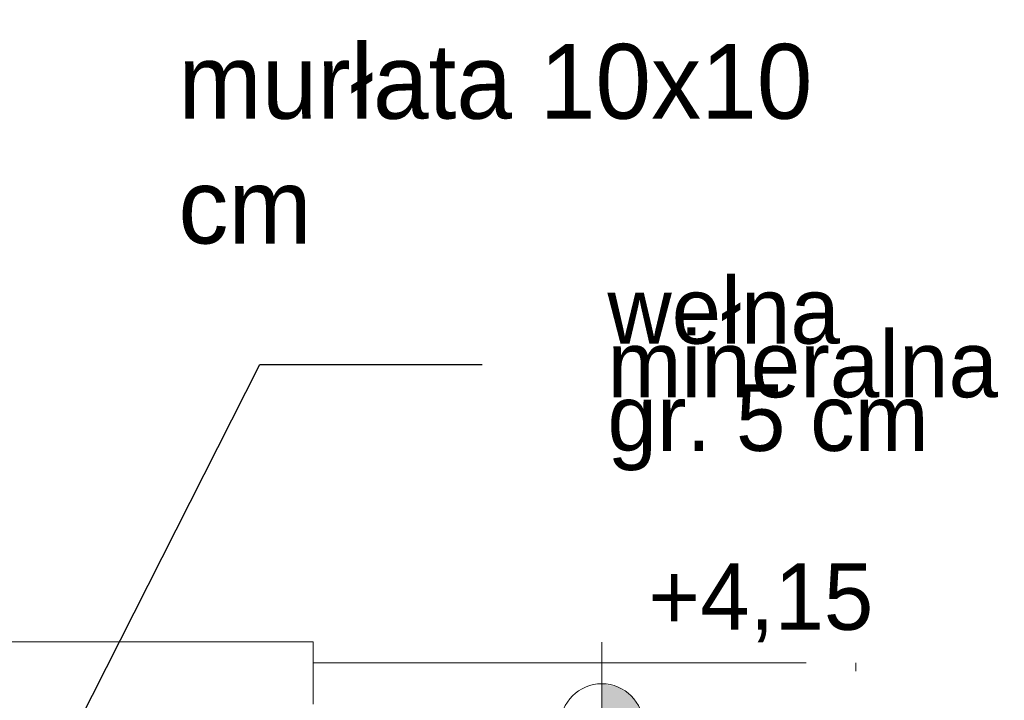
# Model space of a CAD drawing. Extents: x -613240 to -325500, y -25863 to 152403.
# Tile 219 of 254: x -415031 to -412662, y 109463 to 111100. Entities that reach past the tile are written whole.
import ezdxf

# ---------------------------------------------------------------- set-up
doc = ezdxf.new("R2010")
doc.units = 0
doc.header["$MEASUREMENT"] = 0
doc.linetypes.add('Przerywana', pattern=[320, 160, -160])
for name, color, linetype, lineweight in [('Arch opisy_Nr_Pióra__21', 7, 'Continuous', 9), ('INWENT DACH_Nr_Pióra__21', 7, 'Continuous', 9), ('INWENT OPISY_Nr_Pióra__21', 7, 'Continuous', 9), ('INWENT RURY SPUSTOWE_Nr_Pióra__21', 7, 'Continuous', 9), ('INWENT RZĘDNE_Nr_Pióra__21', 7, 'Continuous', 9)]:
    doc.layers.add(name, color=color, linetype=linetype, lineweight=lineweight)
doc.layers.add('INWENT RZĘDNE', color=7, linetype='Continuous')
doc.styles.add('GENERATED_STYLE_2', font='txt')
doc.styles.add('GENERATED_STYLE_4', font='txt')
doc.dimstyles.new('GENERATED_STYLE__9', dxfattribs={"dimtxt": 0.18, "dimasz": 109.44, "dimexe": 0.18, "dimexo": 0.0625, "dimgap": 0.09, "dimtad": 0, "dimtih": 1, "dimtoh": 1, "dimdec": 4, "dimzin": 0, "dimdsep": 46, "dimcen": 0.09, "dimadec": 0, "dimazin": 0, "dimtfac": 1, "dimtdec": 4, "dimtmove": 0, "dimatfit": 3, "dimldrblk": 'ARROWHEAD_11', "dimfxl": 0, "dimtolj": 1, "dimtzin": 0, "dimarcsym": 0})

# ---------------------------------------------------------------- blocks, each defined once
blk = doc.blocks.new('Koty wysokościowe_36', base_point=(-413630.6, 109402.6))
at = {"layer": 'INWENT RZĘDNE_Nr_Pióra__21', "linetype": 'Continuous'}
for points in [[(-413630.6, 109402.6), (-413530.6, 109402.6), (-413538.2, 109440.9), (-413559.9, 109473.3), (-413592.4, 109495), (-413630.6, 109502.6)], [(-413630.6, 109402.6), (-413730.6, 109402.6), (-413723, 109364.3), (-413701.3, 109331.9), (-413668.9, 109310.2), (-413630.6, 109302.6)]]:
    blk.add_hatch(color=256, dxfattribs=at).paths.add_polyline_path(points, flags=0)
for p, q in [((-413630.6, 109202.6), (-413630.6, 109602.6)), ((-413830.6, 109402.6), (-413430.6, 109402.6))]:
    blk.add_line(p, q, dxfattribs=at)
blk.add_circle((-413630.6, 109402.6), 100, dxfattribs=at)
at = {"layer": 'INWENT RZĘDNE_Nr_Pióra__21', "insert": (-413518.9, 109602.6), "char_height": 160, "attachment_point": 7, "style": 'GENERATED_STYLE_2'}
blk.add_mtext('{+4,15}', dxfattribs=at)
blk = doc.blocks.new('ARROWHEAD_11')
at = {"color": 0, "linetype": 'Continuous', "lineweight": 0}
blk.add_line((0, 0), (-1, 0), dxfattribs=at)
at = {"color": 0, "linetype": 'Continuous', "lineweight": 0, "const_width": 0.25, "flags": 128}
blk.add_lwpolyline([(-0.125, 0, 1), (0.125, 0, 1)], format="xyb", close=True, dxfattribs=at)

msp = doc.modelspace()

# ---------------------------------------------------------------- linework, layer by layer
at = {"layer": 'INWENT DACH_Nr_Pióra__21', "linetype": 'Continuous'}
msp.add_line((-414324.9, 109552.6), (-413139.4, 109552.6), dxfattribs=at)
at = {"layer": 'INWENT OPISY_Nr_Pióra__21', "linetype": 'Przerywana'}
msp.add_line((-413019.4, 94172.6), (-413019.4, 109552.6), dxfattribs=at)
at = {"layer": 'INWENT RURY SPUSTOWE_Nr_Pióra__21', "linetype": 'Continuous'}
for p, q in [((-414324.9, 109603.8), (-430714.9, 109603.8)), ((-414324.9, 109453.8), (-414324.9, 109603.8))]:
    msp.add_line(p, q, dxfattribs=at)

# ---------------------------------------------------------------- block references
at = {"layer": 'INWENT RZĘDNE'}
msp.add_blockref('Koty wysokościowe_36', (-413630.6, 109402.6), dxfattribs=at)

# ---------------------------------------------------------------- texts
at = {"layer": 'Arch opisy_Nr_Pióra__21', "linetype": 'Continuous', "insert": (-413617.1, 110247.4), "char_height": 160, "width": 1341.75, "attachment_point": 4, "line_spacing_factor": 0.483435, "style": 'GENERATED_STYLE_4'}
msp.add_mtext('{wełna mineralna\\Pgr. 5 cm}', dxfattribs=at)
at = {"layer": 'INWENT OPISY_Nr_Pióra__21', "linetype": 'Continuous', "insert": (-414649.3, 110800.1), "char_height": 180, "width": 1650.08, "attachment_point": 4, "style": 'GENERATED_STYLE_4'}
msp.add_mtext('{murłata 10x10 cm}', dxfattribs=at)

# ---------------------------------------------------------------- leaders
at = {"layer": 'Arch opisy_Nr_Pióra__21', "linetype": 'Continuous', "annotation_type": 0, "has_hookline": 1, "hookline_direction": 1, "text_width": 1104.8}
msp.add_leader([(-415229.9, 108737.6), (-414453.7, 110270.3), (-413918.1, 110270.3)], dimstyle='GENERATED_STYLE__9', dxfattribs=at)

doc.saveas('drawing.dxf')
